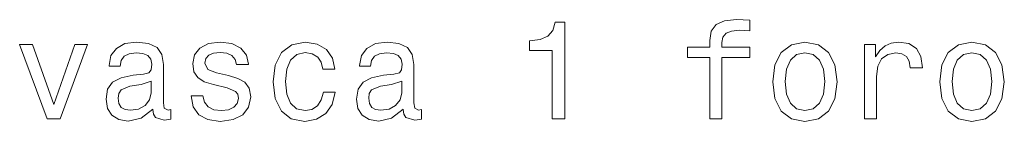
# Model space of a CAD drawing. Extents: x -11 to 2320, y -71 to 1523.
# Tile 5 of 7: x 1294 to 1437, y 1509 to 1523. Entities that reach past the tile are written whole.
import ezdxf

# ---------------------------------------------------------------- set-up
doc = ezdxf.new("R2010")
doc.units = 0

msp = doc.modelspace()

# ---------------------------------------------------------------- linework, layer by layer
at = {"color": 7, "lineweight": 13}
for points in [[(1371.67, 1508.89), (1373.5, 1508.89), (1373.5, 1522.99), (1372.13, 1522.99), (1371.77, 1521.76), (1371.04, 1520.93), (1369.93, 1520.45), (1368.4, 1520.28), (1368.4, 1518.85), (1371.67, 1518.85)], [(1394.61, 1517.84), (1394.61, 1508.89), (1396.38, 1508.89), (1396.38, 1517.84), (1400.42, 1517.84), (1400.42, 1519.36), (1396.38, 1519.36), (1396.38, 1520.02), (1396.52, 1520.83), (1396.99, 1521.37), (1397.77, 1521.7), (1398.9, 1521.82), (1400.42, 1521.74), (1400.42, 1523.27), (1398.5, 1523.37), (1396.76, 1523.19), (1395.55, 1522.64), (1394.83, 1521.7), (1394.61, 1520.34), (1394.61, 1519.36), (1391.36, 1519.36), (1391.36, 1517.84)], [(1298.24, 1508.89), (1300.12, 1508.89), (1304.07, 1519.72), (1302.23, 1519.72), (1299.19, 1510.98), (1296.08, 1519.72), (1294.22, 1519.72)], [(1313.57, 1510.3), (1313.57, 1510.24), (1313.67, 1509.55), (1313.97, 1509.07), (1315.24, 1508.68), (1316.23, 1508.85), (1316.23, 1510.22), (1315.81, 1510.16), (1315.24, 1510.42), (1315.14, 1511.23), (1315.14, 1516.83), (1314.9, 1518.27), (1314.2, 1519.28), (1312.97, 1519.88), (1311.23, 1520.1), (1309.54, 1519.86), (1308.29, 1519.17), (1307.5, 1518.11), (1307.24, 1516.69), (1307.24, 1516.57), (1308.83, 1516.57), (1308.97, 1517.42), (1309.42, 1518.02), (1310.14, 1518.39), (1311.17, 1518.53), (1312.16, 1518.43), (1312.86, 1518.13), (1313.29, 1517.6), (1313.43, 1516.88), (1313.35, 1516.03), (1313.03, 1515.6), (1312.22, 1515.4), (1310.71, 1515.24), (1308.97, 1514.88), (1307.74, 1514.23), (1307.01, 1513.22), (1306.79, 1511.73), (1306.99, 1510.4), (1307.62, 1509.41), (1308.63, 1508.79), (1310.02, 1508.56), (1311.9, 1508.99)], [(1324.58, 1515.2), (1322.87, 1515.6), (1321.6, 1516.07), (1321.18, 1517.02), (1321.3, 1517.68), (1321.72, 1518.17), (1322.41, 1518.47), (1323.39, 1518.59), (1324.34, 1518.47), (1325.09, 1518.11), (1325.57, 1517.56), (1325.78, 1516.83), (1327.51, 1516.83), (1327.51, 1516.88), (1327.21, 1518.19), (1326.38, 1519.21), (1325.09, 1519.86), (1323.39, 1520.1), (1321.68, 1519.86), (1320.43, 1519.19), (1319.64, 1518.21), (1319.4, 1516.96), (1319.58, 1515.75), (1320.15, 1514.9), (1321.07, 1514.29), (1322.43, 1513.87), (1324.4, 1513.39), (1325.61, 1512.88), (1325.94, 1512.48), (1326.06, 1511.87), (1325.88, 1511.13), (1325.39, 1510.56), (1324.61, 1510.2), (1323.56, 1510.08), (1322.45, 1510.2), (1321.64, 1510.62), (1321.1, 1511.31), (1320.87, 1512.26), (1319.16, 1512.26), (1319.44, 1510.64), (1320.27, 1509.47), (1321.58, 1508.77), (1323.39, 1508.5), (1325.29, 1508.77), (1326.68, 1509.47), (1327.53, 1510.6), (1327.83, 1512.07), (1327.61, 1513.34), (1326.99, 1514.21), (1325.96, 1514.78)], [(1338.32, 1516.13), (1340.08, 1516.13), (1339.71, 1517.74), (1338.85, 1519.01), (1337.5, 1519.8), (1335.74, 1520.1), (1333.8, 1519.7), (1332.33, 1518.57), (1331.4, 1516.73), (1331.08, 1514.27), (1331.38, 1511.83), (1332.29, 1510.02), (1333.72, 1508.89), (1335.68, 1508.5), (1337.42, 1508.81), (1338.77, 1509.65), (1339.69, 1510.98), (1340.1, 1512.76), (1338.4, 1512.76), (1338.1, 1511.63), (1337.54, 1510.78), (1336.73, 1510.26), (1335.74, 1510.1), (1334.51, 1510.36), (1333.62, 1511.17), (1333.08, 1512.48), (1332.9, 1514.33), (1333.08, 1516.15), (1333.64, 1517.46), (1334.55, 1518.27), (1335.74, 1518.55), (1336.79, 1518.37), (1337.58, 1517.9), (1338.1, 1517.14)], [(1350, 1510.3), (1350, 1510.24), (1350.1, 1509.55), (1350.41, 1509.07), (1351.68, 1508.68), (1352.67, 1508.85), (1352.67, 1510.22), (1352.24, 1510.16), (1351.68, 1510.42), (1351.58, 1511.23), (1351.58, 1516.83), (1351.33, 1518.27), (1350.63, 1519.28), (1349.4, 1519.88), (1347.66, 1520.1), (1345.97, 1519.86), (1344.72, 1519.17), (1343.93, 1518.11), (1343.67, 1516.69), (1343.67, 1516.57), (1345.26, 1516.57), (1345.4, 1517.42), (1345.85, 1518.02), (1346.57, 1518.39), (1347.6, 1518.53), (1348.59, 1518.43), (1349.3, 1518.13), (1349.72, 1517.6), (1349.86, 1516.88), (1349.78, 1516.03), (1349.46, 1515.6), (1348.65, 1515.4), (1347.14, 1515.24), (1345.4, 1514.88), (1344.17, 1514.23), (1343.45, 1513.22), (1343.22, 1511.73), (1343.43, 1510.4), (1344.05, 1509.41), (1345.06, 1508.79), (1346.45, 1508.56), (1348.33, 1508.99)], [(1403.76, 1514.29), (1404.09, 1511.83), (1405.01, 1510.02), (1406.49, 1508.89), (1408.46, 1508.5), (1410.42, 1508.89), (1411.89, 1510), (1412.82, 1511.81), (1413.16, 1514.29), (1412.82, 1516.75), (1411.89, 1518.59), (1410.42, 1519.7), (1408.46, 1520.1), (1406.49, 1519.7), (1405.01, 1518.57), (1404.09, 1516.75)], [(1417.1, 1508.89), (1418.87, 1508.89), (1418.87, 1515.08), (1419.05, 1516.57), (1419.6, 1517.64), (1420.49, 1518.29), (1421.68, 1518.51), (1422.56, 1518.37), (1423.23, 1517.96), (1423.63, 1517.28), (1423.78, 1516.35), (1425.57, 1516.35), (1425.33, 1517.98), (1424.66, 1519.15), (1423.55, 1519.86), (1422.04, 1520.1), (1421.01, 1519.94), (1420.12, 1519.54), (1419.34, 1518.85), (1418.71, 1517.92), (1418.71, 1519.72), (1417.1, 1519.72)], [(1428.05, 1514.29), (1428.37, 1511.83), (1429.3, 1510.02), (1430.78, 1508.89), (1432.75, 1508.5), (1434.71, 1508.89), (1436.18, 1510), (1437.11, 1511.81), (1437.45, 1514.29), (1437.11, 1516.75), (1436.18, 1518.59), (1434.71, 1519.7), (1432.75, 1520.1), (1430.78, 1519.7), (1429.3, 1518.57), (1428.37, 1516.75)], [(1405.58, 1514.31), (1405.76, 1516.13), (1406.33, 1517.44), (1407.23, 1518.25), (1408.46, 1518.53), (1409.67, 1518.25), (1410.58, 1517.46), (1411.15, 1516.13), (1411.35, 1514.31), (1411.15, 1512.48), (1410.58, 1511.15), (1409.67, 1510.34), (1408.46, 1510.08), (1407.23, 1510.34), (1406.33, 1511.15), (1405.76, 1512.48)], [(1429.87, 1514.31), (1430.05, 1516.13), (1430.61, 1517.44), (1431.52, 1518.25), (1432.75, 1518.53), (1433.96, 1518.25), (1434.87, 1517.46), (1435.44, 1516.13), (1435.64, 1514.31), (1435.44, 1512.48), (1434.87, 1511.15), (1433.96, 1510.34), (1432.75, 1510.08), (1431.52, 1510.34), (1430.61, 1511.15), (1430.05, 1512.48)], [(1313.37, 1512.68), (1313.13, 1511.63), (1312.48, 1510.82), (1311.51, 1510.3), (1310.32, 1510.12), (1309.56, 1510.22), (1309.01, 1510.54), (1308.67, 1511.11), (1308.57, 1511.89), (1308.65, 1512.6), (1308.97, 1513.1), (1310.26, 1513.67), (1311.9, 1513.91), (1313.37, 1514.39)], [(1349.8, 1512.68), (1349.56, 1511.63), (1348.91, 1510.82), (1347.95, 1510.3), (1346.76, 1510.12), (1345.99, 1510.22), (1345.44, 1510.54), (1345.1, 1511.11), (1345, 1511.89), (1345.08, 1512.6), (1345.4, 1513.1), (1346.69, 1513.67), (1348.33, 1513.91), (1349.8, 1514.39)]]:
    msp.add_lwpolyline(points, close=True, dxfattribs=at)

doc.saveas('drawing.dxf')
